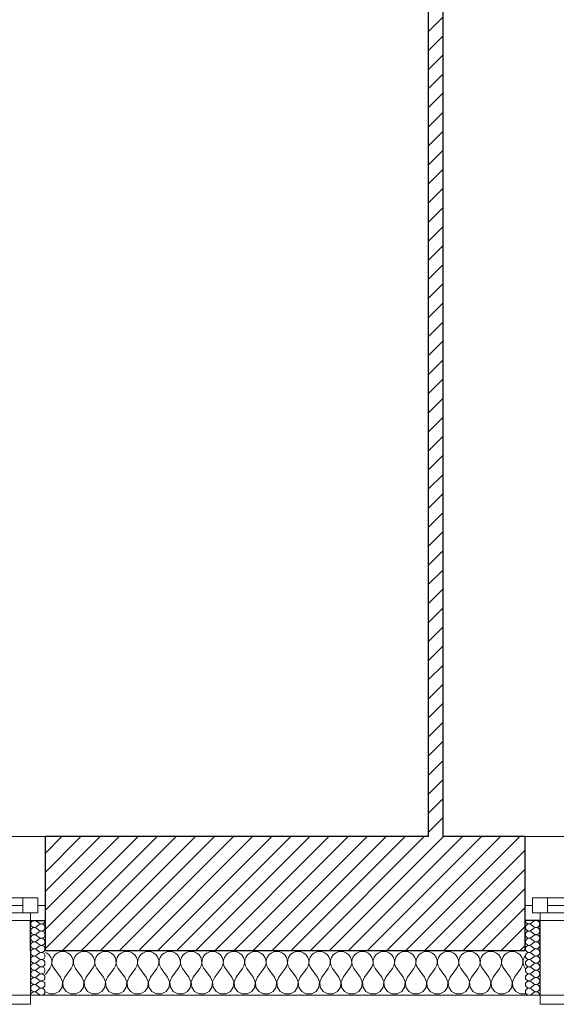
# Model space of a CAD drawing. Header units: millimetres. Extents: x 27262 to 215252, y 16288 to 306312.
# Tile 28 of 76: x 131232 to 132575, y 171393 to 173857. Entities that reach past the tile are written whole.
import ezdxf

# ---------------------------------------------------------------- set-up
doc = ezdxf.new("R2010")
doc.units = ezdxf.units.MM
doc.linetypes.add('Przerywana', pattern=[240, 120, -120])
doc.layers.add('KR_INW', color=252, linetype='Continuous')
doc.layers.add('Okna ArchiCADa', color=252, linetype='Continuous')
for name, color, linetype, lineweight in [('KR_INW_Nr_pióra__101', 252, 'Continuous', 5), ('KR_INW_Nr_pióra__102', 252, 'Continuous', 5), ('KR_INW_Nr_pióra__27', 252, 'Continuous', 25), ('KR_INW_Nr_pióra__47', 252, 'Continuous', 15), ('Okna ArchiCADa_Nr_pióra__1', 252, 'Continuous', 13), ('Okna ArchiCADa_Nr_pióra__27', 252, 'Continuous', 25)]:
    doc.layers.add(name, color=color, linetype=linetype, lineweight=lineweight)
pattern_1 = [(45, (0, 0), (-31.819804, 31.819804), [])]

# ---------------------------------------------------------------- blocks, each defined once
blk = doc.blocks.new('*X196')
at = {"layer": 'KR_INW_Nr_pióra__102', "linetype": 'Continuous'}
for p, q in [((195418.8, 107000.2), (195409.8, 106996.2)), ((195428.6, 107001.6), (195418.8, 107000.2)), ((195438.3, 107000.2), (195428.6, 107001.6)), ((195447.3, 106996.2), (195438.3, 107000.2)), ((195490.2, 107000.2), (195481.2, 106996.2)), ((195500, 107001.6), (195490.2, 107000.2)), ((195509.8, 107000.2), (195500, 107001.6)), ((195518.8, 106996.2), (195509.8, 107000.2)), ((195561.7, 107000.2), (195552.7, 106996.2)), ((195571.4, 107001.6), (195561.7, 107000.2)), ((195581.2, 107000.2), (195571.4, 107001.6)), ((195590.2, 106996.2), (195581.2, 107000.2)), ((195633.1, 107000.2), (195624.1, 106996.2)), ((195642.9, 107001.6), (195633.1, 107000.2)), ((195652.6, 107000.2), (195642.9, 107001.6)), ((195661.6, 106996.2), (195652.6, 107000.2)), ((195704.5, 107000.2), (195695.5, 106996.2)), ((195714.3, 107001.6), (195704.5, 107000.2)), ((195724, 107000.2), (195714.3, 107001.6)), ((195733.1, 106996.2), (195724, 107000.2)), ((195776, 107000.2), (195766.9, 106996.2)), ((195785.7, 107001.6), (195776, 107000.2)), ((195795.5, 107000.2), (195785.7, 107001.6)), ((195804.5, 106996.2), (195795.5, 107000.2)), ((195847.4, 107000.2), (195838.4, 106996.2)), ((195857.1, 107001.6), (195847.4, 107000.2)), ((195866.9, 107000.2), (195857.1, 107001.6)), ((195875.9, 106996.2), (195866.9, 107000.2)), ((195918.8, 107000.2), (195909.8, 106996.2)), ((195928.6, 107001.6), (195918.8, 107000.2)), ((195938.3, 107000.2), (195928.6, 107001.6)), ((195947.3, 106996.2), (195938.3, 107000.2)), ((195990.2, 107000.2), (195981.2, 106996.2)), ((196000, 107001.6), (195990.2, 107000.2)), ((196009.8, 107000.2), (196000, 107001.6)), ((196018.8, 106996.2), (196009.8, 107000.2)), ((196061.7, 107000.2), (196052.7, 106996.2)), ((196071.4, 107001.6), (196061.7, 107000.2)), ((196081.2, 107000.2), (196071.4, 107001.6)), ((196090.2, 106996.2), (196081.2, 107000.2)), ((196133.1, 107000.2), (196124.1, 106996.2)), ((196142.9, 107001.6), (196133.1, 107000.2)), ((196152.6, 107000.2), (196142.9, 107001.6)), ((196161.6, 106996.2), (196152.6, 107000.2)), ((196204.5, 107000.2), (196195.5, 106996.2)), ((196214.3, 107001.6), (196204.5, 107000.2)), ((196224, 107000.2), (196214.3, 107001.6)), ((196233.1, 106996.2), (196224, 107000.2)), ((196276, 107000.2), (196266.9, 106996.2)), ((196285.7, 107001.6), (196276, 107000.2)), ((196295.5, 107000.2), (196285.7, 107001.6)), ((196304.5, 106996.2), (196295.5, 107000.2)), ((196347.4, 107000.2), (196338.4, 106996.2)), ((196357.1, 107001.6), (196347.4, 107000.2)), ((196366.9, 107000.2), (196357.1, 107001.6)), ((196375.9, 106996.2), (196366.9, 107000.2)), ((196418.8, 107000.2), (196409.8, 106996.2)), ((196428.6, 107001.6), (196418.8, 107000.2)), ((196438.3, 107000.2), (196428.6, 107001.6)), ((196447.3, 106996.2), (196438.3, 107000.2)), ((196490.2, 107000.2), (196481.2, 106996.2)), ((196500, 107001.6), (196490.2, 107000.2)), ((196509.8, 107000.2), (196500, 107001.6)), ((196518.8, 106996.2), (196509.8, 107000.2)), ((196561.7, 107000.2), (196552.7, 106996.2)), ((196571.4, 107001.6), (196561.7, 107000.2)), ((196581.2, 107000.2), (196571.4, 107001.6)), ((196590.2, 106996.2), (196581.2, 107000.2)), ((196633.1, 107000.2), (196624.1, 106996.2)), ((196642.9, 107001.6), (196633.1, 107000.2)), ((196652.6, 107000.2), (196642.9, 107001.6)), ((196661.6, 106996.2), (196652.6, 107000.2)), ((196704.5, 107000.2), (196695.5, 106996.2)), ((196714.3, 107001.6), (196704.5, 107000.2)), ((196724, 107000.2), (196714.3, 107001.6)), ((196733.1, 106996.2), (196724, 107000.2)), ((196776, 107000.2), (196766.9, 106996.2)), ((196785.7, 107001.6), (196776, 107000.2)), ((196795.5, 107000.2), (196785.7, 107001.6)), ((196804.5, 106996.2), (196795.5, 107000.2)), ((196847.4, 107000.2), (196838.4, 106996.2)), ((196857.1, 107001.6), (196847.4, 107000.2)), ((196866.9, 107000.2), (196857.1, 107001.6)), ((196875.9, 106996.2), (196866.9, 107000.2)), ((196918.8, 107000.2), (196909.8, 106996.2)), ((196928.6, 107001.6), (196918.8, 107000.2)), ((196938.3, 107000.2), (196928.6, 107001.6)), ((196947.3, 106996.2), (196938.3, 107000.2)), ((195375.9, 106996.2), (195370.8, 106998.5)), ((195383.5, 106989.9), (195375.9, 106996.2)), ((195389.1, 106981.8), (195383.5, 106989.9)), ((195392.2, 106972.5), (195389.1, 106981.8)), ((195392.7, 106962.6), (195392.2, 106972.5)), ((195393.5, 106972.5), (195393, 106962.6)), ((195396.6, 106981.8), (195393.5, 106972.5)), ((195402.2, 106989.9), (195396.6, 106981.8)), ((195409.8, 106996.2), (195402.2, 106989.9)), ((195454.9, 106989.9), (195447.3, 106996.2)), ((195460.5, 106981.8), (195454.9, 106989.9)), ((195463.7, 106972.5), (195460.5, 106981.8)), ((195464.1, 106962.6), (195463.7, 106972.5)), ((195464.9, 106972.5), (195464.4, 106962.6)), ((195468.1, 106981.8), (195464.9, 106972.5)), ((195473.6, 106989.9), (195468.1, 106981.8)), ((195481.2, 106996.2), (195473.6, 106989.9)), ((195526.4, 106989.9), (195518.8, 106996.2)), ((195531.9, 106981.8), (195526.4, 106989.9)), ((195535.1, 106972.5), (195531.9, 106981.8)), ((195535.6, 106962.6), (195535.1, 106972.5)), ((195536.3, 106972.5), (195535.9, 106962.6)), ((195539.5, 106981.8), (195536.3, 106972.5)), ((195545.1, 106989.9), (195539.5, 106981.8)), ((195552.7, 106996.2), (195545.1, 106989.9)), ((195597.8, 106989.9), (195590.2, 106996.2)), ((195603.4, 106981.8), (195597.8, 106989.9)), ((195606.5, 106972.5), (195603.4, 106981.8)), ((195607, 106962.6), (195606.5, 106972.5)), ((195607.8, 106972.5), (195607.3, 106962.6)), ((195610.9, 106981.8), (195607.8, 106972.5)), ((195616.5, 106989.9), (195610.9, 106981.8)), ((195624.1, 106996.2), (195616.5, 106989.9)), ((195669.2, 106989.9), (195661.6, 106996.2)), ((195674.8, 106981.8), (195669.2, 106989.9)), ((195677.9, 106972.5), (195674.8, 106981.8)), ((195678.4, 106962.6), (195677.9, 106972.5)), ((195679.2, 106972.5), (195678.7, 106962.6)), ((195682.3, 106981.8), (195679.2, 106972.5)), ((195687.9, 106989.9), (195682.3, 106981.8)), ((195695.5, 106996.2), (195687.9, 106989.9)), ((195740.6, 106989.9), (195733.1, 106996.2)), ((195746.2, 106981.8), (195740.6, 106989.9)), ((195749.4, 106972.5), (195746.2, 106981.8)), ((195749.9, 106962.6), (195749.4, 106972.5)), ((195750.6, 106972.5), (195750.1, 106962.6)), ((195753.8, 106981.8), (195750.6, 106972.5)), ((195759.4, 106989.9), (195753.8, 106981.8)), ((195766.9, 106996.2), (195759.4, 106989.9)), ((195812.1, 106989.9), (195804.5, 106996.2)), ((195817.7, 106981.8), (195812.1, 106989.9)), ((195820.8, 106972.5), (195817.7, 106981.8)), ((195821.3, 106962.6), (195820.8, 106972.5)), ((195822.1, 106972.5), (195821.6, 106962.6)), ((195825.2, 106981.8), (195822.1, 106972.5)), ((195830.8, 106989.9), (195825.2, 106981.8)), ((195838.4, 106996.2), (195830.8, 106989.9)), ((195883.5, 106989.9), (195875.9, 106996.2)), ((195889.1, 106981.8), (195883.5, 106989.9)), ((195892.2, 106972.5), (195889.1, 106981.8)), ((195892.7, 106962.6), (195892.2, 106972.5)), ((195893.5, 106972.5), (195893, 106962.6)), ((195896.6, 106981.8), (195893.5, 106972.5)), ((195902.2, 106989.9), (195896.6, 106981.8)), ((195909.8, 106996.2), (195902.2, 106989.9)), ((195954.9, 106989.9), (195947.3, 106996.2)), ((195960.5, 106981.8), (195954.9, 106989.9)), ((195963.7, 106972.5), (195960.5, 106981.8)), ((195964.1, 106962.6), (195963.7, 106972.5)), ((195964.9, 106972.5), (195964.4, 106962.6)), ((195968.1, 106981.8), (195964.9, 106972.5)), ((195973.6, 106989.9), (195968.1, 106981.8)), ((195981.2, 106996.2), (195973.6, 106989.9)), ((196026.4, 106989.9), (196018.8, 106996.2)), ((196031.9, 106981.8), (196026.4, 106989.9)), ((196035.1, 106972.5), (196031.9, 106981.8)), ((196035.6, 106962.6), (196035.1, 106972.5)), ((196036.3, 106972.5), (196035.9, 106962.6)), ((196039.5, 106981.8), (196036.3, 106972.5)), ((196045.1, 106989.9), (196039.5, 106981.8)), ((196052.7, 106996.2), (196045.1, 106989.9)), ((196097.8, 106989.9), (196090.2, 106996.2)), ((196103.4, 106981.8), (196097.8, 106989.9)), ((196106.5, 106972.5), (196103.4, 106981.8)), ((196107, 106962.6), (196106.5, 106972.5)), ((196107.8, 106972.5), (196107.3, 106962.6)), ((196110.9, 106981.8), (196107.8, 106972.5)), ((196116.5, 106989.9), (196110.9, 106981.8)), ((196124.1, 106996.2), (196116.5, 106989.9)), ((196169.2, 106989.9), (196161.6, 106996.2)), ((196174.8, 106981.8), (196169.2, 106989.9)), ((196177.9, 106972.5), (196174.8, 106981.8)), ((196178.4, 106962.6), (196177.9, 106972.5)), ((196179.2, 106972.5), (196178.7, 106962.6)), ((196182.3, 106981.8), (196179.2, 106972.5)), ((196187.9, 106989.9), (196182.3, 106981.8)), ((196195.5, 106996.2), (196187.9, 106989.9)), ((196240.6, 106989.9), (196233.1, 106996.2)), ((196246.2, 106981.8), (196240.6, 106989.9)), ((196249.4, 106972.5), (196246.2, 106981.8)), ((196249.9, 106962.6), (196249.4, 106972.5)), ((196250.6, 106972.5), (196250.1, 106962.6)), ((196253.8, 106981.8), (196250.6, 106972.5)), ((196259.4, 106989.9), (196253.8, 106981.8)), ((196266.9, 106996.2), (196259.4, 106989.9)), ((196312.1, 106989.9), (196304.5, 106996.2)), ((196317.7, 106981.8), (196312.1, 106989.9)), ((196320.8, 106972.5), (196317.7, 106981.8)), ((196321.3, 106962.6), (196320.8, 106972.5)), ((196322.1, 106972.5), (196321.6, 106962.6)), ((196325.2, 106981.8), (196322.1, 106972.5)), ((196330.8, 106989.9), (196325.2, 106981.8)), ((196338.4, 106996.2), (196330.8, 106989.9)), ((196383.5, 106989.9), (196375.9, 106996.2)), ((196389.1, 106981.8), (196383.5, 106989.9)), ((196392.2, 106972.5), (196389.1, 106981.8)), ((196392.7, 106962.6), (196392.2, 106972.5)), ((196393.5, 106972.5), (196393, 106962.6)), ((196396.6, 106981.8), (196393.5, 106972.5)), ((196402.2, 106989.9), (196396.6, 106981.8)), ((196409.8, 106996.2), (196402.2, 106989.9)), ((196454.9, 106989.9), (196447.3, 106996.2)), ((196460.5, 106981.8), (196454.9, 106989.9)), ((196463.7, 106972.5), (196460.5, 106981.8)), ((196464.1, 106962.6), (196463.7, 106972.5)), ((196464.9, 106972.5), (196464.4, 106962.6)), ((196468.1, 106981.8), (196464.9, 106972.5)), ((196473.6, 106989.9), (196468.1, 106981.8)), ((196481.2, 106996.2), (196473.6, 106989.9)), ((196526.4, 106989.9), (196518.8, 106996.2)), ((196531.9, 106981.8), (196526.4, 106989.9)), ((196535.1, 106972.5), (196531.9, 106981.8)), ((196535.6, 106962.6), (196535.1, 106972.5)), ((196536.3, 106972.5), (196535.9, 106962.6)), ((196539.5, 106981.8), (196536.3, 106972.5)), ((196545.1, 106989.9), (196539.5, 106981.8)), ((196552.7, 106996.2), (196545.1, 106989.9)), ((196597.8, 106989.9), (196590.2, 106996.2)), ((196603.4, 106981.8), (196597.8, 106989.9)), ((196606.5, 106972.5), (196603.4, 106981.8)), ((196607, 106962.6), (196606.5, 106972.5)), ((196607.8, 106972.5), (196607.3, 106962.6)), ((196610.9, 106981.8), (196607.8, 106972.5)), ((196616.5, 106989.9), (196610.9, 106981.8)), ((196624.1, 106996.2), (196616.5, 106989.9)), ((196669.2, 106989.9), (196661.6, 106996.2)), ((196674.8, 106981.8), (196669.2, 106989.9)), ((196677.9, 106972.5), (196674.8, 106981.8)), ((196678.4, 106962.6), (196677.9, 106972.5)), ((196679.2, 106972.5), (196678.7, 106962.6)), ((196682.3, 106981.8), (196679.2, 106972.5)), ((196687.9, 106989.9), (196682.3, 106981.8)), ((196695.5, 106996.2), (196687.9, 106989.9)), ((196740.6, 106989.9), (196733.1, 106996.2)), ((196746.2, 106981.8), (196740.6, 106989.9)), ((196749.4, 106972.5), (196746.2, 106981.8)), ((196749.9, 106962.6), (196749.4, 106972.5)), ((196750.6, 106972.5), (196750.1, 106962.6)), ((196753.8, 106981.8), (196750.6, 106972.5)), ((196759.4, 106989.9), (196753.8, 106981.8)), ((196766.9, 106996.2), (196759.4, 106989.9)), ((196812.1, 106989.9), (196804.5, 106996.2)), ((196817.7, 106981.8), (196812.1, 106989.9)), ((196820.8, 106972.5), (196817.7, 106981.8)), ((196821.3, 106962.6), (196820.8, 106972.5)), ((196822.1, 106972.5), (196821.6, 106962.6)), ((196825.2, 106981.8), (196822.1, 106972.5)), ((196830.8, 106989.9), (196825.2, 106981.8)), ((196838.4, 106996.2), (196830.8, 106989.9)), ((196883.5, 106989.9), (196875.9, 106996.2)), ((196889.1, 106981.8), (196883.5, 106989.9)), ((196892.2, 106972.5), (196889.1, 106981.8)), ((196892.7, 106962.6), (196892.2, 106972.5)), ((196893.5, 106972.5), (196893, 106962.6)), ((196896.6, 106981.8), (196893.5, 106972.5)), ((196902.2, 106989.9), (196896.6, 106981.8)), ((196909.8, 106996.2), (196902.2, 106989.9)), ((196954.9, 106989.9), (196947.3, 106996.2)), ((196960.5, 106981.8), (196954.9, 106989.9)), ((196963.7, 106972.5), (196960.5, 106981.8)), ((196964.1, 106962.6), (196963.7, 106972.5)), ((196964.9, 106972.5), (196964.4, 106962.6)), ((196968.1, 106981.8), (196964.9, 106972.5)), ((196971.1, 106986.3), (196968.1, 106981.8)), ((195370.8, 106924.5), (195385.7, 106944.4)), ((195385.7, 106944.4), (195390.5, 106953.1)), ((195390.5, 106953.1), (195392.7, 106962.6)), ((195393, 106962.6), (195395.2, 106953.1)), ((195395.2, 106953.1), (195400, 106944.4)), ((195421.4, 106915.9), (195400, 106944.4)), ((195435.7, 106915.9), (195457.1, 106944.4)), ((195457.1, 106944.4), (195461.9, 106953.1)), ((195461.9, 106953.1), (195464.1, 106962.6)), ((195464.4, 106962.6), (195466.7, 106953.1)), ((195466.7, 106953.1), (195471.4, 106944.4)), ((195492.9, 106915.9), (195471.4, 106944.4)), ((195507.1, 106915.9), (195528.6, 106944.4)), ((195528.6, 106944.4), (195533.3, 106953.1)), ((195533.3, 106953.1), (195535.6, 106962.6)), ((195535.9, 106962.6), (195538.1, 106953.1)), ((195538.1, 106953.1), (195542.9, 106944.4)), ((195564.3, 106915.9), (195542.9, 106944.4)), ((195578.6, 106915.9), (195600, 106944.4)), ((195600, 106944.4), (195604.8, 106953.1)), ((195604.8, 106953.1), (195607, 106962.6)), ((195607.3, 106962.6), (195609.5, 106953.1)), ((195609.5, 106953.1), (195614.3, 106944.4)), ((195635.7, 106915.9), (195614.3, 106944.4)), ((195650, 106915.9), (195671.4, 106944.4)), ((195671.4, 106944.4), (195676.2, 106953.1)), ((195676.2, 106953.1), (195678.4, 106962.6)), ((195678.7, 106962.6), (195680.9, 106953.1)), ((195680.9, 106953.1), (195685.7, 106944.4)), ((195707.1, 106915.9), (195685.7, 106944.4)), ((195721.4, 106915.9), (195742.9, 106944.4)), ((195742.9, 106944.4), (195747.6, 106953.1)), ((195747.6, 106953.1), (195749.9, 106962.6)), ((195750.1, 106962.6), (195752.4, 106953.1)), ((195752.4, 106953.1), (195757.1, 106944.4)), ((195778.6, 106915.9), (195757.1, 106944.4)), ((195792.9, 106915.9), (195814.3, 106944.4)), ((195814.3, 106944.4), (195819.1, 106953.1)), ((195819.1, 106953.1), (195821.3, 106962.6)), ((195821.6, 106962.6), (195823.8, 106953.1)), ((195823.8, 106953.1), (195828.6, 106944.4)), ((195850, 106915.9), (195828.6, 106944.4)), ((195864.3, 106915.9), (195885.7, 106944.4)), ((195885.7, 106944.4), (195890.5, 106953.1)), ((195890.5, 106953.1), (195892.7, 106962.6)), ((195893, 106962.6), (195895.2, 106953.1)), ((195895.2, 106953.1), (195900, 106944.4)), ((195921.4, 106915.9), (195900, 106944.4)), ((195935.7, 106915.9), (195957.1, 106944.4)), ((195957.1, 106944.4), (195961.9, 106953.1)), ((195961.9, 106953.1), (195964.1, 106962.6)), ((195964.4, 106962.6), (195966.7, 106953.1)), ((195966.7, 106953.1), (195971.4, 106944.4)), ((195992.9, 106915.9), (195971.4, 106944.4)), ((196007.1, 106915.9), (196028.6, 106944.4)), ((196028.6, 106944.4), (196033.3, 106953.1)), ((196033.3, 106953.1), (196035.6, 106962.6)), ((196035.9, 106962.6), (196038.1, 106953.1)), ((196038.1, 106953.1), (196042.9, 106944.4)), ((196064.3, 106915.9), (196042.9, 106944.4)), ((196078.6, 106915.9), (196100, 106944.4)), ((196100, 106944.4), (196104.8, 106953.1)), ((196104.8, 106953.1), (196107, 106962.6)), ((196107.3, 106962.6), (196109.5, 106953.1)), ((196109.5, 106953.1), (196114.3, 106944.4)), ((196135.7, 106915.9), (196114.3, 106944.4)), ((196150, 106915.9), (196171.4, 106944.4)), ((196171.4, 106944.4), (196176.2, 106953.1)), ((196176.2, 106953.1), (196178.4, 106962.6)), ((196178.7, 106962.6), (196180.9, 106953.1)), ((196180.9, 106953.1), (196185.7, 106944.4)), ((196207.1, 106915.9), (196185.7, 106944.4)), ((196221.4, 106915.9), (196242.9, 106944.4)), ((196242.9, 106944.4), (196247.6, 106953.1)), ((196247.6, 106953.1), (196249.9, 106962.6)), ((196250.1, 106962.6), (196252.4, 106953.1)), ((196252.4, 106953.1), (196257.1, 106944.4)), ((196278.6, 106915.9), (196257.1, 106944.4)), ((196292.9, 106915.9), (196314.3, 106944.4)), ((196314.3, 106944.4), (196319.1, 106953.1)), ((196319.1, 106953.1), (196321.3, 106962.6)), ((196321.6, 106962.6), (196323.8, 106953.1)), ((196323.8, 106953.1), (196328.6, 106944.4)), ((196350, 106915.9), (196328.6, 106944.4)), ((196364.3, 106915.9), (196385.7, 106944.4)), ((196385.7, 106944.4), (196390.5, 106953.1)), ((196390.5, 106953.1), (196392.7, 106962.6)), ((196393, 106962.6), (196395.2, 106953.1)), ((196395.2, 106953.1), (196400, 106944.4)), ((196421.4, 106915.9), (196400, 106944.4)), ((196435.7, 106915.9), (196457.1, 106944.4)), ((196457.1, 106944.4), (196461.9, 106953.1)), ((196461.9, 106953.1), (196464.1, 106962.6)), ((196464.4, 106962.6), (196466.7, 106953.1)), ((196466.7, 106953.1), (196471.4, 106944.4)), ((196492.9, 106915.9), (196471.4, 106944.4)), ((196507.1, 106915.9), (196528.6, 106944.4)), ((196528.6, 106944.4), (196533.3, 106953.1)), ((196533.3, 106953.1), (196535.6, 106962.6)), ((196535.9, 106962.6), (196538.1, 106953.1)), ((196538.1, 106953.1), (196542.9, 106944.4)), ((196564.3, 106915.9), (196542.9, 106944.4)), ((196578.6, 106915.9), (196600, 106944.4)), ((196600, 106944.4), (196604.8, 106953.1)), ((196604.8, 106953.1), (196607, 106962.6)), ((196607.3, 106962.6), (196609.5, 106953.1)), ((196609.5, 106953.1), (196614.3, 106944.4)), ((196635.7, 106915.9), (196614.3, 106944.4)), ((196650, 106915.9), (196671.4, 106944.4)), ((196671.4, 106944.4), (196676.2, 106953.1)), ((196676.2, 106953.1), (196678.4, 106962.6)), ((196678.7, 106962.6), (196680.9, 106953.1)), ((196680.9, 106953.1), (196685.7, 106944.4)), ((196707.1, 106915.9), (196685.7, 106944.4)), ((196721.4, 106915.9), (196742.9, 106944.4)), ((196742.9, 106944.4), (196747.6, 106953.1)), ((196747.6, 106953.1), (196749.9, 106962.6)), ((196750.1, 106962.6), (196752.4, 106953.1)), ((196752.4, 106953.1), (196757.1, 106944.4)), ((196778.6, 106915.9), (196757.1, 106944.4)), ((196792.9, 106915.9), (196814.3, 106944.4)), ((196814.3, 106944.4), (196819.1, 106953.1)), ((196819.1, 106953.1), (196821.3, 106962.6)), ((196821.6, 106962.6), (196823.8, 106953.1)), ((196823.8, 106953.1), (196828.6, 106944.4)), ((196850, 106915.9), (196828.6, 106944.4)), ((196864.3, 106915.9), (196885.7, 106944.4)), ((196885.7, 106944.4), (196890.5, 106953.1)), ((196890.5, 106953.1), (196892.7, 106962.6)), ((196893, 106962.6), (196895.2, 106953.1)), ((196895.2, 106953.1), (196900, 106944.4)), ((196921.4, 106915.9), (196900, 106944.4)), ((196935.7, 106915.9), (196957.1, 106944.4)), ((196957.1, 106944.4), (196961.9, 106953.1)), ((196961.9, 106953.1), (196964.1, 106962.6)), ((196964.4, 106962.6), (196966.7, 106953.1)), ((196966.7, 106953.1), (196971.1, 106944.9)), ((195428.2, 106899.8), (195421.4, 106915.9)), ((195435.7, 106915.9), (195429, 106899.8)), ((195499.6, 106899.8), (195492.9, 106915.9)), ((195507.1, 106915.9), (195500.4, 106899.8)), ((195571, 106899.8), (195564.3, 106915.9)), ((195578.6, 106915.9), (195571.8, 106899.8)), ((195642.4, 106899.8), (195635.7, 106915.9)), ((195650, 106915.9), (195643.3, 106899.8)), ((195713.9, 106899.8), (195707.1, 106915.9)), ((195721.4, 106915.9), (195714.7, 106899.8)), ((195785.3, 106899.8), (195778.6, 106915.9)), ((195792.9, 106915.9), (195786.1, 106899.8)), ((195856.7, 106899.8), (195850, 106915.9)), ((195864.3, 106915.9), (195857.6, 106899.8)), ((195928.2, 106899.8), (195921.4, 106915.9)), ((195935.7, 106915.9), (195929, 106899.8)), ((195999.6, 106899.8), (195992.9, 106915.9)), ((196007.1, 106915.9), (196000.4, 106899.8)), ((196071, 106899.8), (196064.3, 106915.9)), ((196078.6, 106915.9), (196071.8, 106899.8)), ((196142.4, 106899.8), (196135.7, 106915.9)), ((196150, 106915.9), (196143.3, 106899.8)), ((196213.9, 106899.8), (196207.1, 106915.9)), ((196221.4, 106915.9), (196214.7, 106899.8)), ((196285.3, 106899.8), (196278.6, 106915.9)), ((196292.9, 106915.9), (196286.1, 106899.8)), ((196356.7, 106899.8), (196350, 106915.9)), ((196364.3, 106915.9), (196357.6, 106899.8)), ((196428.2, 106899.8), (196421.4, 106915.9)), ((196435.7, 106915.9), (196429, 106899.8)), ((196499.6, 106899.8), (196492.9, 106915.9)), ((196507.1, 106915.9), (196500.4, 106899.8)), ((196571, 106899.8), (196564.3, 106915.9)), ((196578.6, 106915.9), (196571.8, 106899.8)), ((196642.4, 106899.8), (196635.7, 106915.9)), ((196650, 106915.9), (196643.3, 106899.8)), ((196713.9, 106899.8), (196707.1, 106915.9)), ((196721.4, 106915.9), (196714.7, 106899.8)), ((196785.3, 106899.8), (196778.6, 106915.9)), ((196792.9, 106915.9), (196786.1, 106899.8)), ((196856.7, 106899.8), (196850, 106915.9)), ((196864.3, 106915.9), (196857.6, 106899.8)), ((196928.2, 106899.8), (196921.4, 106915.9)), ((196935.7, 106915.9), (196929, 106899.8)), ((195401.6, 106859.8), (195416.9, 106868)), ((195416.9, 106868), (195426.5, 106882.5)), ((195426.5, 106882.5), (195428.2, 106899.8)), ((195429, 106899.8), (195430.6, 106882.5)), ((195430.6, 106882.5), (195440.3, 106868)), ((195440.3, 106868), (195455.6, 106859.8)), ((195473, 106859.8), (195488.3, 106868)), ((195488.3, 106868), (195497.9, 106882.5)), ((195497.9, 106882.5), (195499.6, 106899.8)), ((195500.4, 106899.8), (195502.1, 106882.5)), ((195502.1, 106882.5), (195511.7, 106868)), ((195511.7, 106868), (195527, 106859.8)), ((195544.4, 106859.8), (195559.7, 106868)), ((195559.7, 106868), (195569.4, 106882.5)), ((195569.4, 106882.5), (195571, 106899.8)), ((195571.8, 106899.8), (195573.5, 106882.5)), ((195573.5, 106882.5), (195583.1, 106868)), ((195583.1, 106868), (195598.4, 106859.8)), ((195615.8, 106859.8), (195631.2, 106868)), ((195631.2, 106868), (195640.8, 106882.5)), ((195640.8, 106882.5), (195642.4, 106899.8)), ((195643.3, 106899.8), (195644.9, 106882.5)), ((195644.9, 106882.5), (195654.5, 106868)), ((195654.5, 106868), (195669.9, 106859.8)), ((195687.3, 106859.8), (195702.6, 106868)), ((195702.6, 106868), (195712.2, 106882.5)), ((195712.2, 106882.5), (195713.9, 106899.8)), ((195714.7, 106899.8), (195716.3, 106882.5)), ((195716.3, 106882.5), (195726, 106868)), ((195726, 106868), (195741.3, 106859.8)), ((195758.7, 106859.8), (195774, 106868)), ((195774, 106868), (195783.7, 106882.5)), ((195783.7, 106882.5), (195785.3, 106899.8)), ((195786.1, 106899.8), (195787.8, 106882.5)), ((195787.8, 106882.5), (195797.4, 106868)), ((195797.4, 106868), (195812.7, 106859.8)), ((195830.1, 106859.8), (195845.5, 106868)), ((195845.5, 106868), (195855.1, 106882.5)), ((195855.1, 106882.5), (195856.7, 106899.8)), ((195857.6, 106899.8), (195859.2, 106882.5)), ((195859.2, 106882.5), (195868.8, 106868)), ((195868.8, 106868), (195884.2, 106859.8)), ((195901.6, 106859.8), (195916.9, 106868)), ((195916.9, 106868), (195926.5, 106882.5)), ((195926.5, 106882.5), (195928.2, 106899.8)), ((195929, 106899.8), (195930.6, 106882.5)), ((195930.6, 106882.5), (195940.3, 106868)), ((195940.3, 106868), (195955.6, 106859.8)), ((195973, 106859.8), (195988.3, 106868)), ((195988.3, 106868), (195997.9, 106882.5)), ((195997.9, 106882.5), (195999.6, 106899.8)), ((196000.4, 106899.8), (196002.1, 106882.5)), ((196002.1, 106882.5), (196011.7, 106868)), ((196011.7, 106868), (196027, 106859.8)), ((196044.4, 106859.8), (196059.7, 106868)), ((196059.7, 106868), (196069.4, 106882.5)), ((196069.4, 106882.5), (196071, 106899.8)), ((196071.8, 106899.8), (196073.5, 106882.5)), ((196073.5, 106882.5), (196083.1, 106868)), ((196083.1, 106868), (196098.4, 106859.8)), ((196115.8, 106859.8), (196131.2, 106868)), ((196131.2, 106868), (196140.8, 106882.5)), ((196140.8, 106882.5), (196142.4, 106899.8)), ((196143.3, 106899.8), (196144.9, 106882.5)), ((196144.9, 106882.5), (196154.5, 106868)), ((196154.5, 106868), (196169.9, 106859.8)), ((196187.3, 106859.8), (196202.6, 106868)), ((196202.6, 106868), (196212.2, 106882.5)), ((196212.2, 106882.5), (196213.9, 106899.8)), ((196214.7, 106899.8), (196216.3, 106882.5)), ((196216.3, 106882.5), (196226, 106868)), ((196226, 106868), (196241.3, 106859.8)), ((196258.7, 106859.8), (196274, 106868)), ((196274, 106868), (196283.7, 106882.5)), ((196283.7, 106882.5), (196285.3, 106899.8)), ((196286.1, 106899.8), (196287.8, 106882.5)), ((196287.8, 106882.5), (196297.4, 106868)), ((196297.4, 106868), (196312.7, 106859.8)), ((196330.1, 106859.8), (196345.5, 106868)), ((196345.5, 106868), (196355.1, 106882.5)), ((196355.1, 106882.5), (196356.7, 106899.8)), ((196357.6, 106899.8), (196359.2, 106882.5)), ((196359.2, 106882.5), (196368.8, 106868)), ((196368.8, 106868), (196384.2, 106859.8)), ((196401.6, 106859.8), (196416.9, 106868)), ((196416.9, 106868), (196426.5, 106882.5)), ((196426.5, 106882.5), (196428.2, 106899.8)), ((196429, 106899.8), (196430.6, 106882.5)), ((196430.6, 106882.5), (196440.3, 106868)), ((196440.3, 106868), (196455.6, 106859.8)), ((196473, 106859.8), (196488.3, 106868)), ((196488.3, 106868), (196497.9, 106882.5)), ((196497.9, 106882.5), (196499.6, 106899.8)), ((196500.4, 106899.8), (196502.1, 106882.5)), ((196502.1, 106882.5), (196511.7, 106868)), ((196511.7, 106868), (196527, 106859.8)), ((196544.4, 106859.8), (196559.7, 106868)), ((196559.7, 106868), (196569.4, 106882.5)), ((196569.4, 106882.5), (196571, 106899.8)), ((196571.8, 106899.8), (196573.5, 106882.5)), ((196573.5, 106882.5), (196583.1, 106868)), ((196583.1, 106868), (196598.4, 106859.8)), ((196615.8, 106859.8), (196631.2, 106868)), ((196631.2, 106868), (196640.8, 106882.5)), ((196640.8, 106882.5), (196642.4, 106899.8)), ((196643.3, 106899.8), (196644.9, 106882.5)), ((196644.9, 106882.5), (196654.5, 106868)), ((196654.5, 106868), (196669.9, 106859.8)), ((196687.3, 106859.8), (196702.6, 106868)), ((196702.6, 106868), (196712.2, 106882.5)), ((196712.2, 106882.5), (196713.9, 106899.8)), ((196714.7, 106899.8), (196716.3, 106882.5)), ((196716.3, 106882.5), (196726, 106868)), ((196726, 106868), (196741.3, 106859.8)), ((196758.7, 106859.8), (196774, 106868)), ((196774, 106868), (196783.7, 106882.5)), ((196783.7, 106882.5), (196785.3, 106899.8)), ((196786.1, 106899.8), (196787.8, 106882.5)), ((196787.8, 106882.5), (196797.4, 106868)), ((196797.4, 106868), (196812.7, 106859.8)), ((196830.1, 106859.8), (196845.5, 106868)), ((196845.5, 106868), (196855.1, 106882.5)), ((196855.1, 106882.5), (196856.7, 106899.8)), ((196857.6, 106899.8), (196859.2, 106882.5)), ((196859.2, 106882.5), (196868.8, 106868)), ((196868.8, 106868), (196884.2, 106859.8)), ((196901.6, 106859.8), (196916.9, 106868)), ((196916.9, 106868), (196926.5, 106882.5)), ((196926.5, 106882.5), (196928.2, 106899.8)), ((196929, 106899.8), (196930.6, 106882.5)), ((196930.6, 106882.5), (196940.3, 106868)), ((196940.3, 106868), (196955.6, 106859.8)), ((195370.8, 106867), (195384.2, 106859.8)), ((195384.2, 106859.8), (195401.6, 106859.8)), ((195455.6, 106859.8), (195473, 106859.8)), ((195527, 106859.8), (195544.4, 106859.8)), ((195598.4, 106859.8), (195615.8, 106859.8)), ((195669.9, 106859.8), (195687.3, 106859.8)), ((195741.3, 106859.8), (195758.7, 106859.8)), ((195812.7, 106859.8), (195830.1, 106859.8)), ((195884.2, 106859.8), (195901.6, 106859.8)), ((195955.6, 106859.8), (195973, 106859.8)), ((196027, 106859.8), (196044.4, 106859.8)), ((196098.4, 106859.8), (196115.8, 106859.8)), ((196169.9, 106859.8), (196187.3, 106859.8)), ((196241.3, 106859.8), (196258.7, 106859.8)), ((196312.7, 106859.8), (196330.1, 106859.8)), ((196384.2, 106859.8), (196401.6, 106859.8)), ((196455.6, 106859.8), (196473, 106859.8)), ((196527, 106859.8), (196544.4, 106859.8)), ((196598.4, 106859.8), (196615.8, 106859.8)), ((196669.9, 106859.8), (196687.3, 106859.8)), ((196741.3, 106859.8), (196758.7, 106859.8)), ((196812.7, 106859.8), (196830.1, 106859.8)), ((196884.2, 106859.8), (196901.6, 106859.8)), ((196955.6, 106859.8), (196971.1, 106859.8))]:
    blk.add_line(p, q, dxfattribs=at)
blk = doc.blocks.new('*X226')
at = {"layer": 'KR_INW_Nr_pióra__102', "linetype": 'Continuous'}
for p, q in [((195350.5, 107095.6), (195341, 107102.8)), ((195350.5, 107090.9), (195341, 107083.7)), ((195350.5, 107071.8), (195341, 107079)), ((195350.5, 107067), (195341, 107059.9)), ((195350.5, 107048), (195341, 107055.1)), ((195350.5, 107043.2), (195341, 107036.1)), ((195350.5, 107024.2), (195341, 107031.3)), ((195350.5, 107019.4), (195341, 107012.3)), ((195350.5, 107000.4), (195341, 107007.5)), ((195350.5, 106995.6), (195341, 106988.5)), ((195350.5, 106976.6), (195341, 106983.7)), ((195350.5, 106971.8), (195341, 106964.7)), ((195350.5, 106952.8), (195341, 106959.9)), ((195350.5, 106948), (195341, 106940.9)), ((195350.5, 106929), (195341, 106936.1)), ((195350.5, 106924.2), (195341, 106917)), ((195350.5, 106905.1), (195341, 106912.3)), ((195350.5, 106900.4), (195341, 106893.2)), ((195350.5, 106881.3), (195341, 106888.5)), ((195350.5, 106876.6), (195341, 106869.4)), ((195350.5, 106857.5), (195341, 106864.7))]:
    blk.add_line(p, q, dxfattribs=at)
for centre, start, end in [((195333.9, 107093.2), 53.1301, 180), ((195357.7, 107105.1), 233.1301, 0), ((195333.9, 107093.2), 180, 306.8699), ((195333.9, 107069.4), 53.1301, 180), ((195333.9, 107069.4), 180, 306.8699), ((195357.7, 107081.3), 233.1301, 126.8699), ((195357.7, 107057.5), 233.1301, 126.8699), ((195333.9, 107045.6), 53.1301, 180), ((195333.9, 107045.6), 180, 306.8699), ((195333.9, 107021.8), 53.1301, 180), ((195357.7, 107033.7), 233.1301, 126.8699), ((195333.9, 107021.8), 180, 306.8699), ((195333.9, 106998), 53.1301, 180), ((195357.7, 107009.9), 233.1301, 126.8699), ((195333.9, 106998), 180, 306.8699), ((195333.9, 106974.2), 53.1301, 180), ((195333.9, 106974.2), 180, 306.8699), ((195357.7, 106986.1), 233.1301, 126.8699), ((195357.7, 106962.3), 233.1301, 126.8699), ((195333.9, 106950.4), 53.1301, 180), ((195333.9, 106950.4), 180, 306.8699), ((195333.9, 106926.6), 53.1301, 180), ((195357.7, 106938.5), 233.1301, 126.8699), ((195333.9, 106926.6), 180, 306.8699), ((195333.9, 106902.8), 53.1301, 180), ((195333.9, 106902.8), 180, 306.8699), ((195357.7, 106914.7), 233.1301, 126.8699), ((195357.7, 106890.9), 233.1301, 126.8699), ((195333.9, 106879), 53.1301, 180), ((195333.9, 106879), 180, 306.8699), ((195357.7, 106867), 233.1301, 126.8699), ((195333.9, 106855.1), 53.1301, 180)]:
    blk.add_arc(centre, 11.9, start, end, dxfattribs=at)
blk = doc.blocks.new('*X227')
at = {"layer": 'KR_INW_Nr_pióra__102', "linetype": 'Continuous'}
for p, q in [((196991.4, 107095.6), (197000.9, 107102.8)), ((196991.4, 107090.9), (197000.9, 107083.7)), ((196991.4, 107071.8), (197000.9, 107079)), ((196991.4, 107067), (197000.9, 107059.9)), ((196991.4, 107048), (197000.9, 107055.1)), ((196991.4, 107043.2), (197000.9, 107036.1)), ((196991.4, 107024.2), (197000.9, 107031.3)), ((196991.4, 107019.4), (197000.9, 107012.3)), ((196991.4, 107000.4), (197000.9, 107007.5)), ((196991.4, 106995.6), (197000.9, 106988.5)), ((196991.4, 106976.6), (197000.9, 106983.7)), ((196991.4, 106971.8), (197000.9, 106964.7)), ((196991.4, 106952.8), (197000.9, 106959.9)), ((196991.4, 106948), (197000.9, 106940.9)), ((196991.4, 106929), (197000.9, 106936.1)), ((196991.4, 106924.2), (197000.9, 106917)), ((196991.4, 106905.1), (197000.9, 106912.3)), ((196991.4, 106900.4), (197000.9, 106893.2)), ((196991.4, 106881.3), (197000.9, 106888.5)), ((196991.4, 106876.6), (197000.9, 106869.4)), ((196991.4, 106857.5), (197000.9, 106864.7))]:
    blk.add_line(p, q, dxfattribs=at)
for centre, start, end in [((196984.2, 107105.1), 180, 306.8699), ((197008, 107093.2), 0, 126.8699), ((196984.2, 107081.3), 53.1301, 306.8699), ((196984.2, 107057.5), 53.1301, 306.8699), ((197008, 107093.2), 233.1301, 0), ((197008, 107069.4), 0, 126.8699), ((197008, 107069.4), 233.1301, 0), ((196984.2, 107033.7), 53.1301, 306.8699), ((197008, 107045.6), 0, 126.8699), ((197008, 107045.6), 233.1301, 0), ((197008, 107021.8), 0, 126.8699), ((196984.2, 107009.9), 53.1301, 306.8699), ((197008, 107021.8), 233.1301, 0), ((197008, 106998), 0, 126.8699), ((196984.2, 106986.1), 53.1301, 306.8699), ((196984.2, 106962.3), 53.1301, 306.8699), ((197008, 106998), 233.1301, 0), ((197008, 106974.2), 0, 126.8699), ((197008, 106974.2), 233.1301, 0), ((196984.2, 106938.5), 53.1301, 306.8699), ((197008, 106950.4), 0, 126.8699), ((197008, 106950.4), 233.1301, 0), ((197008, 106926.6), 0, 126.8699), ((196984.2, 106914.7), 53.1301, 306.8699), ((196984.2, 106890.9), 53.1301, 306.8699), ((197008, 106926.6), 233.1301, 0), ((197008, 106902.8), 0, 126.8699), ((197008, 106902.8), 233.1301, 0), ((196984.2, 106867), 53.1301, 306.8699), ((197008, 106879), 0, 126.8699), ((197008, 106879), 233.1301, 0), ((197008, 106855.1), 0, 126.8699)]:
    blk.add_arc(centre, 11.9, start, end, dxfattribs=at)
blk = doc.blocks.new('Okno dwuskrzydłowe 19_6')
at = {"layer": 'Okna ArchiCADa_Nr_pióra__1', "linetype": 'Continuous'}
for p, q in [((-566.8, 230), (566.8, 230)), ((-566.8, 0), (-541.8, 0)), ((-541.8, 25), (-491.8, 25)), ((-541.8, -25), (-541.8, 25)), ((-541.8, 0), (-541.8, -25)), ((-491.8, 25), (-50, 25)), ((-491.8, 25), (-491.8, -25)), ((-491.8, 25), (-50, 25)), ((-491.8, 0), (-50, 0)), ((-50, -25), (-50, 25)), ((-50, 25), (0, 25)), ((0, 25), (0, -25)), ((0, 25), (50, 25)), ((0, -25), (0, 25)), ((50, 25), (491.8, 25)), ((50, 25), (50, -25)), ((50, 25), (491.8, 25)), ((50, 0), (491.8, 0)), ((491.8, -25), (491.8, 25)), ((491.8, 25), (541.8, 25)), ((541.8, 25), (541.8, -25)), ((541.8, -25), (541.8, 0)), ((541.8, 0), (566.8, 0)), ((-541.8, -25), (-516.8, -25)), ((-491.8, -25), (-541.8, -25)), ((-516.8, -25), (-516.8, -50)), ((-50, -25), (-491.8, -25)), ((0, -25), (-50, -25)), ((50, -25), (0, -25)), ((491.8, -25), (50, -25)), ((541.8, -25), (491.8, -25)), ((516.8, -50), (516.8, -25)), ((516.8, -25), (541.8, -25)), ((-516.8, -50), (-566.8, -50)), ((0, -50), (-516.8, -50)), ((516.8, -50), (0, -50)), ((566.8, -50), (516.8, -50)), ((-516.8, -300), (-516.8, -330)), ((516.8, -330), (516.8, -300)), ((-516.8, -330), (516.8, -330))]:
    blk.add_line(p, q, dxfattribs=at)
at = {"layer": 'Okna ArchiCADa_Nr_pióra__1', "linetype": 'Przerywana'}
blk.add_line((-516.8, -300), (516.8, -300), dxfattribs=at)
at = {"layer": 'Okna ArchiCADa_Nr_pióra__27', "linetype": 'Continuous'}
for p, q in [((-566.8, -50), (-566.8, 0)), ((566.8, -50), (566.8, 0)), ((-516.8, -50), (-566.8, -50)), ((516.8, -50), (566.8, -50))]:
    blk.add_line(p, q, dxfattribs=at)
blk = doc.blocks.new('Ściana_4', base_point=(179075.1, 106855.1))
at = {"layer": 'KR_INW_Nr_pióra__101', "linetype": 'Continuous'}
h = blk.add_hatch(dxfattribs=at)
h.set_pattern_fill('CEGŁA_LICÓWKA', color=256, style=0, pattern_type=2)
h.set_pattern_definition(pattern_1)
h.paths.add_polyline_path([(195370.8, 107155.1), (195370.8, 107105.1), (195370.8, 107005.1), (196971.1, 107005.1), (196971.1, 107105.1), (196971.1, 107155.1), (196971.1, 107385.1), (195370.8, 107385.1)])
at = {"layer": 'KR_INW_Nr_pióra__27', "linetype": 'Continuous'}
for p, q in [((195370.8, 107155.1), (195370.8, 107385.1)), ((196971.1, 107155.1), (196971.1, 107385.1)), ((195370.8, 107105.1), (195370.8, 107155.1)), ((196971.1, 107105.1), (196971.1, 107155.1)), ((195320.8, 107005.1), (195320.8, 107105.1)), ((195320.8, 107105.1), (195370.8, 107105.1)), ((195370.8, 107005.1), (195370.8, 107105.1)), ((196971.1, 107005.1), (196971.1, 107105.1)), ((197021.1, 107105.1), (196971.1, 107105.1)), ((197021.1, 107005.1), (197021.1, 107105.1)), ((195370.8, 107005.1), (196971.1, 107005.1))]:
    blk.add_line(p, q, dxfattribs=at)
at = {"layer": 'KR_INW_Nr_pióra__27', "linetype": 'Continuous', "flags": 128}
for points in [[(196648.3, 107385.1), (195370.8, 107385.1)], [(196971.1, 107385.1), (196698.3, 107385.1)]]:
    blk.add_lwpolyline(points, dxfattribs=at)
at = {"layer": 'KR_INW_Nr_pióra__47', "linetype": 'Continuous'}
for p, q in [((195370.8, 107105.1), (195320.8, 107105.1)), ((195320.8, 107105.1), (195320.8, 106855.1)), ((196971.1, 107105.1), (197021.1, 107105.1)), ((197021.1, 107105.1), (197021.1, 106855.1)), ((195320.8, 106855.1), (195320.8, 107005.1)), ((197021.1, 106855.1), (197021.1, 107005.1)), ((195370.8, 106855.1), (195320.8, 106855.1)), ((196971.1, 106855.1), (197021.1, 106855.1))]:
    blk.add_line(p, q, dxfattribs=at)
at = {"layer": 'KR_INW_Nr_pióra__47', "linetype": 'Continuous', "flags": 128}
blk.add_lwpolyline([(195370.8, 106855.1), (196971.1, 106855.1)], dxfattribs=at)
at = {"layer": 'KR_INW'}
for name in ['*X226', '*X227', '*X196']:
    blk.add_blockref(name, (0, 0), dxfattribs=at)
at = {"layer": 'Okna ArchiCADa', "color": 21, "linetype": 'Continuous', "lineweight": 13, "true_color": 0xff9955, "zscale": 1000}
for p in [(194804, 107155.1), (197537.9, 107155.1)]:
    blk.add_blockref('Okno dwuskrzydłowe 19_6', p, dxfattribs=at)
blk = doc.blocks.new('Ściana_94', base_point=(196648.3, 113397.6))
at = {"layer": 'KR_INW_Nr_pióra__101', "linetype": 'Continuous'}
h = blk.add_hatch(dxfattribs=at)
h.set_pattern_fill('CEGŁA_LICÓWKA', color=256, style=0, pattern_type=2)
h.set_pattern_definition(pattern_1)
h.paths.add_polyline_path([(196648.3, 107385.1), (196698.3, 107385.1), (196698.3, 111511.1), (196648.3, 111511.1)])
at = {"layer": 'KR_INW_Nr_pióra__27', "linetype": 'Continuous', "flags": 128}
for points in [[(196648.3, 111511.1), (196648.3, 107385.1)], [(196698.3, 107385.1), (196698.3, 111511.1)]]:
    blk.add_lwpolyline(points, dxfattribs=at)

msp = doc.modelspace()

# ---------------------------------------------------------------- block references
at = {"layer": 'KR_INW', "color": 252, "xscale": 0.75, "yscale": 0.75, "zscale": 0.75}
msp.add_blockref('Ściana_94', (132254.7, 176322), dxfattribs=at)
at = {"layer": 'KR_INW', "xscale": 0.75, "yscale": 0.75, "zscale": 0.75}
msp.add_blockref('Ściana_4', (119074.8, 171415.2), dxfattribs=at)

doc.saveas('drawing.dxf')
